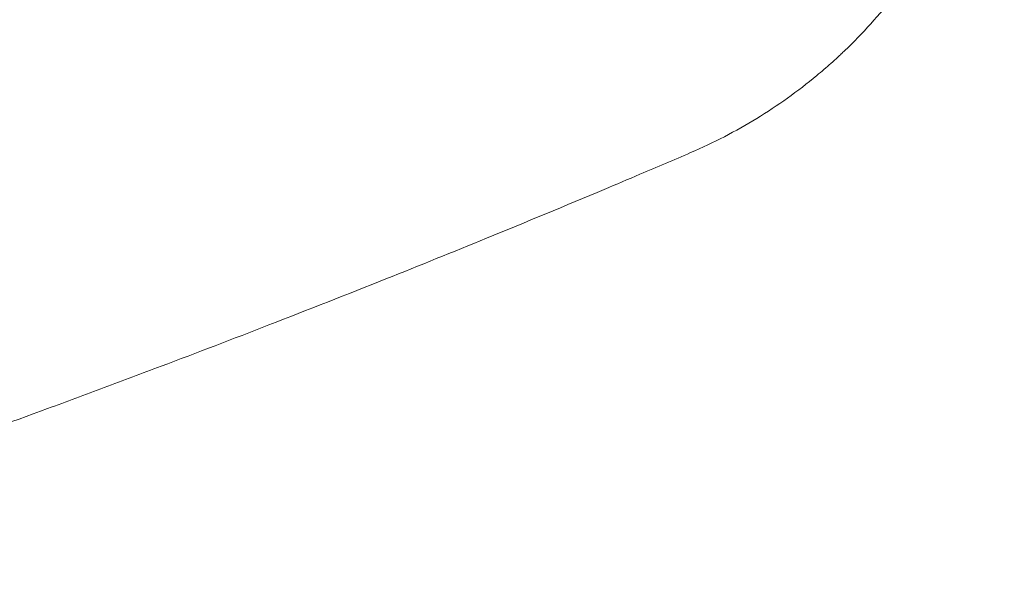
# Model space of a CAD drawing. Header units: millimetres. Extents: x -771 to 771, y -301 to 2485.
# Tile 249 of 256: x 565 to 675, y 66 to 128. Entities that reach past the tile are written whole.
import ezdxf

# ---------------------------------------------------------------- set-up
doc = ezdxf.new("R2010")
doc.units = ezdxf.units.MM
doc.layers.add('ORTHO$2', color=7, linetype='Continuous', true_color=0xffffff)

msp = doc.modelspace()

# ---------------------------------------------------------------- linework, layer by layer
at = {"layer": 'ORTHO$2', "color": 155, "linetype": 'Continuous', "lineweight": 18}
for points, knots in [([(640.17, 113.36), (641.47, 113.92), (642.73, 114.51), (645.19, 115.79), (646.4, 116.47), (648.75, 117.91), (649.9, 118.67), (652.15, 120.28), (653.24, 121.12), (654.84, 122.45), (655.37, 122.9), (656.15, 123.59), (656.54, 123.95), (656.99, 124.36), (657.18, 124.54), (657.3, 124.67), (657.37, 124.73), (658.44, 125.76), (659.42, 126.76), (661.29, 128.83), (662.18, 129.9), (663.9, 132.1), (664.72, 133.23), (666.28, 135.56), (667.02, 136.76), (668.08, 138.62), (668.42, 139.25), (668.91, 140.2), (669.16, 140.68), (669.4, 141.17), (669.56, 141.49), (669.63, 141.66), (670.33, 143.13), (670.9, 144.46), (671.94, 147.16), (672.41, 148.53), (673.25, 151.32), (673.62, 152.73), (674.1, 154.88), (674.24, 155.61), (674.44, 156.7), (674.52, 157.16), (674.59, 157.62), (674.62, 157.8), (674.63, 157.89), (674.67, 158.17), (674.7, 158.35), (674.94, 160.01), (675.09, 161.49), (675.28, 164.46), (675.31, 165.95), (675.29, 167.45)], [0, 0, 0, 0, 0.0625, 0.0625, 0.125, 0.125, 0.1875, 0.1875, 0.25, 0.25, 0.28125, 0.28125, 0.296875, 0.304688, 0.308594, 0.308594, 0.3125, 0.3125, 0.375, 0.375, 0.4375, 0.4375, 0.5, 0.5, 0.5625, 0.5625, 0.59375, 0.59375, 0.609375, 0.617188, 0.617188, 0.625, 0.625, 0.6875, 0.6875, 0.75, 0.75, 0.8125, 0.8125, 0.84375, 0.84375, 0.859375, 0.863281, 0.863281, 0.867188, 0.867188, 0.875, 0.875, 0.9375, 0.9375, 1, 1, 1, 1]), ([(512.67, 65.56), (514.04, 66.01), (516.82, 66.9), (521.09, 68.3), (525.51, 69.76), (532.05, 71.95), (541.99, 75.35), (554.71, 79.8), (565.99, 83.89), (574.48, 87.04), (582.77, 90.15), (593.32, 94.19), (605.5, 98.98), (618.05, 104.06), (627.5, 107.98), (635.08, 111.18), (638.29, 112.55), (640.17, 113.36)], [0, 0, 0, 0, 0.032665, 0.066397, 0.10117, 0.136954, 0.219859, 0.332769, 0.430682, 0.479647, 0.528613, 0.622161, 0.724457, 0.813724, 0.920277, 0.952994, 1, 1, 1, 1])]:
    msp.add_open_spline(points, degree=3, knots=knots, dxfattribs=at)

doc.saveas('drawing.dxf')
